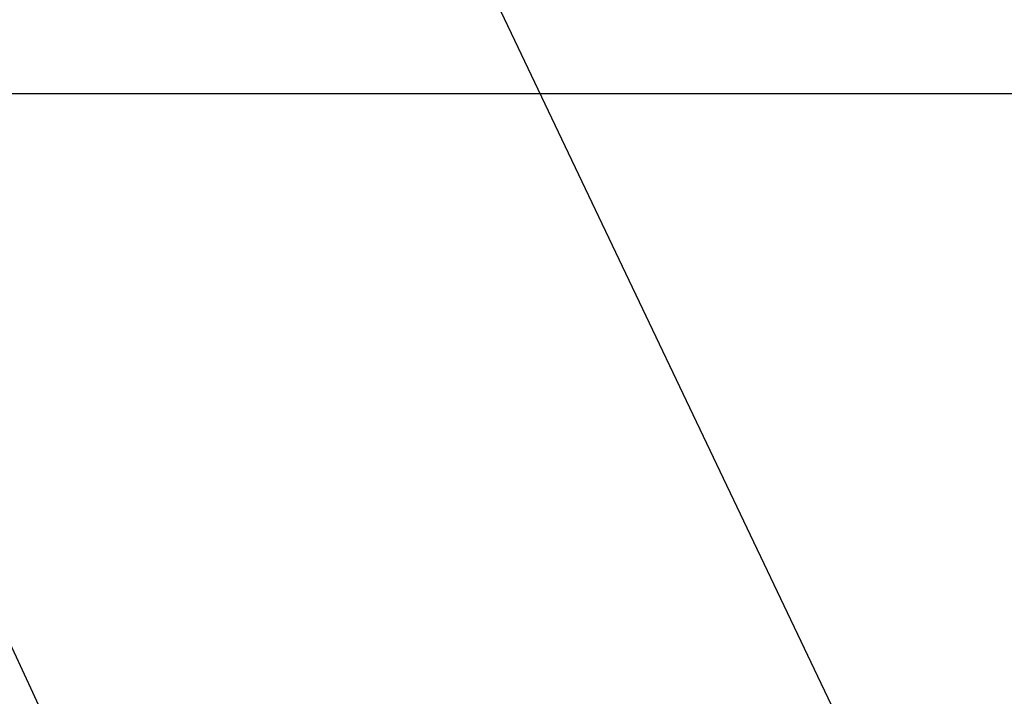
# Model space of a CAD drawing. Header units: millimetres. Extents: x 0 to 2376, y 0 to 1680.
# Tile 24 of 56: x 1138 to 1188, y 687 to 721. Entities that reach past the tile are written whole.
import ezdxf

# ---------------------------------------------------------------- set-up
doc = ezdxf.new("R2010")
doc.units = ezdxf.units.MM
doc.header["$LTSCALE"] = 0.2
doc.styles.add('Rainbow-4.0 Style', font='malgunsl.ttf')
doc.dimstyles.new('Rainbow-4.0 Style', dxfattribs={"dimtxt": 3.5, "dimasz": 2.5, "dimexe": 1, "dimexo": 1, "dimgap": 1, "dimtad": 1, "dimdsep": 46, "dimtxsty": 'Rainbow-4.0 Style', "dimcen": 0, "dimclrd": 251, "dimclre": 251, "dimclrt": 7, "dimazin": 3, "dimtp": 0.1, "dimtm": 0.1, "dimtfac": 0.61, "dimtmove": 0, "dimatfit": 3, "dimfxl": 1, "dimlwd": -1, "dimlwe": -1, "dimarcsym": 1})

# ---------------------------------------------------------------- blocks, each defined once
blk = doc.blocks.new('A$Cdbfcb4cb')
blk.add_line((-163, 20), (31, 20))

msp = doc.modelspace()

# ---------------------------------------------------------------- block references
msp.add_blockref('A$Cdbfcb4cb', (1250.386, 697.634))

# ---------------------------------------------------------------- leaders
at = {"annotation_type": 0, "has_hookline": 1, "hookline_direction": 0}
for points, text_width in [([(1114.589, 738.072), (1173.13, 612.332), (1183.13, 612.332)], 244.377), ([(1155.495, 735.694), (1196.047, 650.552), (1206.047, 650.552)], 235.078)]:
    msp.add_leader(points, dimstyle='Rainbow-4.0 Style', override={"dimscale": 4, "dimgap": 1, "dimtad": 1}, dxfattribs=dict(at, text_width=text_width))

doc.saveas('drawing.dxf')
